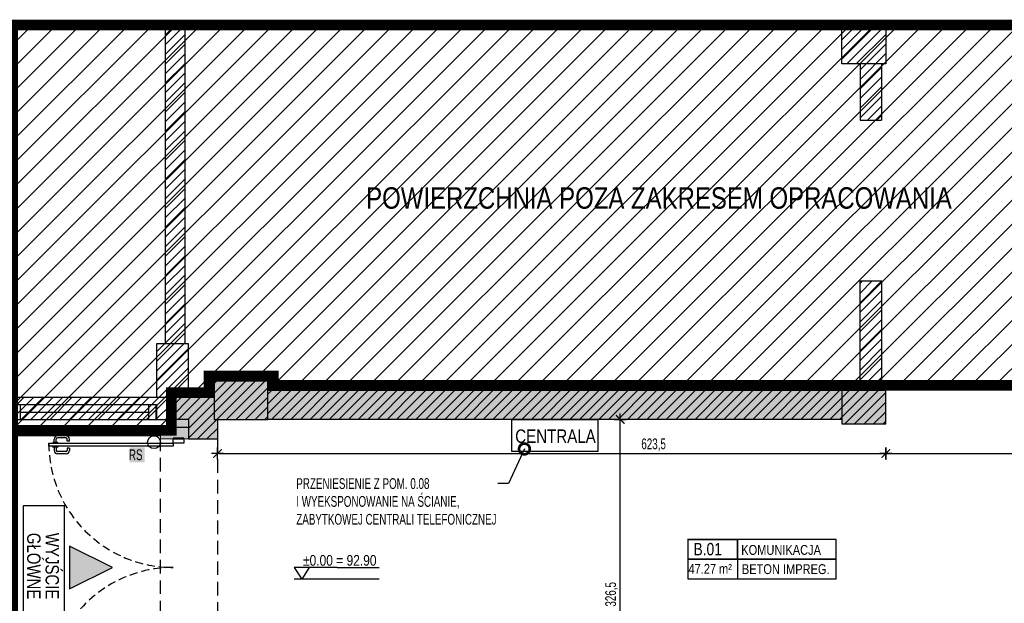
# Model space of a CAD drawing. Header units: millimetres. Extents: x 99331 to 130831, y -7610 to 25890.
# Tile 98 of 101: x 126608 to 127526, y 21199 to 21744. Entities that reach past the tile are written whole.
import ezdxf
from ezdxf import colors
from ezdxf.entities.mleader import LeaderData, LeaderLine
from ezdxf.enums import TextEntityAlignment as Align
from ezdxf.math import Vec2, Vec3

# ---------------------------------------------------------------- set-up
doc = ezdxf.new("R2010")
doc.units = ezdxf.units.MM
doc.linetypes.add('DASHED', pattern=[0.75, 0.5, -0.25])
doc.linetypes.add('DASHEDX2', pattern=[38.1, 25.4, -12.7])
doc.layers.get('DEFPOINTS').update_dxf_attribs({"lineweight": 9})
for name, color, linetype in [('_AAB_WYPOSAŻENIE', 193, 'Continuous'), ('_HSA_HATCH_WYPEŁNIENIA_PRZEGRÓD', 205, 'Continuous'), ('_HSA_KOTY', 150, 'Continuous'), ('_HSA_OPIS', 43, 'Continuous'), ('_HSA_PRZERYWANE', 153, 'DASHEDX2'), ('_HSA_STOLARKA_ZEWNĘTRZNA', 132, 'Continuous'), ('_HSA_WIDOKOWE', 1, 'Continuous'), ('_HSA_WYM_50', 141, 'Continuous'), ('_HSA_ZAKRES_OPRACOWANIA', 213, 'Continuous'), ('_HSA_ŚCIANY_CIENKIE', 2, 'Continuous'), ('_HSA_ŚCIANY_DZIAŁOWE', 6, 'Continuous'), ('_HSA_ŚCIANY_KONSTRUKCYJNE', 3, 'Continuous'), ('_HSA_ŚCIANY_MUROWANE', 4, 'Continuous')]:
    doc.layers.add(name, color=color, linetype=linetype)
doc.layers.add('_HSA_IZOLACJA_TERMICZNA', color=2, linetype='Continuous', lineweight=5)
doc.layers.add('_HSA_ZAKRES_OPRACOWANIA_HATCH', color=31, linetype='Continuous', transparency=0.5)
doc.styles.add('Arial', font='Arial.ttf')
doc.styles.add('ARIAL_100', font='Arial.ttf', dxfattribs={"width": 0.8, "height": 20})
doc.styles.add('ARIAL_30', font='Arial.ttf', dxfattribs={"width": 0.8, "height": 7})
doc.styles.add('ARIAL_50', font='Arial Narrow.ttf', dxfattribs={"width": 0.8, "height": 10})
doc.linetypes.add('BATTING', pattern='A,0.00254,-2.54,[134,ltypeshp.shx,S=2.54,R=0,X=-2.54,Y=0],-5.08,[134,ltypeshp.shx,S=2.54,R=180,X=2.54,Y=0],-2.54', length=10.16254)
doc.dimstyles.new('WYM_WEWN_50', dxfattribs={"dimscale": 0.7, "dimtxt": 10, "dimasz": 2, "dimexe": 10, "dimexo": 0, "dimgap": 3, "dimtad": 1, "dimdec": 1, "dimrnd": 1e-05, "dimtxsty": 'ARIAL_50', "dimblk": 'Wym-03', "dimcen": 0, "dimdle": 10, "dimse1": 1, "dimse2": 1, "dimclrt": 256, "dimazin": 2, "dimtfac": 1, "dimtdec": 1, "dimtix": 1, "dimtmove": 2, "dimatfit": 0, "dimfxl": 1, "dimtolj": 1, "dimtzin": 0, "dimarcsym": 0})
pattern_1 = [(45, (56000, 0), (-4.49012806, 4.49012806), [])]

# ---------------------------------------------------------------- blocks, each defined once
blk = doc.blocks.new('*U39')
for p, q in [((-116.8, 111), (-119.9, 111)), ((-116.8, 112.25), (-116, 112.25)), ((-116.8, 107.75), (-116.8, 112.25)), ((-112.275, 112.25), (-113.075, 112.25)), ((-112.275, 107.75), (-112.275, 112.25)), ((-112.275, 111), (-109.175, 111)), ((112.275, 111), (109.175, 111)), ((112.275, 112.25), (113.075, 112.25)), ((112.275, 107.75), (112.275, 112.25)), ((116.8, 112.25), (116, 112.25)), ((116.8, 107.75), (116.8, 112.25)), ((116.8, 111), (119.9, 111)), ((-122.9, 99.86), (-122.9, 108)), ((-120.9, 99.86), (-120.9, 108)), ((-116.8, 109), (-119.9, 109)), ((-116, 107.75), (-116.8, 107.75)), ((-113.075, 107.75), (-112.275, 107.75)), ((-112.275, 109), (-109.175, 109)), ((-108.175, 99.86), (-108.175, 108)), ((-106.175, 99.86), (-106.175, 108)), ((106.175, 99.86), (106.175, 108)), ((108.175, 99.86), (108.175, 108)), ((112.275, 109), (109.175, 109)), ((113.075, 107.75), (112.275, 107.75)), ((116, 107.75), (116.8, 107.75)), ((116.8, 109), (119.9, 109)), ((120.9, 99.86), (120.9, 108)), ((122.9, 99.86), (122.9, 108)), ((-117.8, 98.86), (-119.9, 98.86)), ((-117.8, 96.86), (-119.9, 96.86)), ((-117.8, 96.86), (-117.8, 98.86)), ((-111.275, 96.86), (-111.275, 98.86)), ((-111.275, 98.86), (-109.175, 98.86)), ((-111.275, 96.86), (-109.175, 96.86)), ((111.275, 98.86), (109.175, 98.86)), ((111.275, 96.86), (109.175, 96.86)), ((111.275, 96.86), (111.275, 98.86)), ((117.8, 96.86), (117.8, 98.86)), ((117.8, 98.86), (119.9, 98.86)), ((117.8, 96.86), (119.9, 96.86))]:
    blk.add_line(p, q)
for points in [[(-116, 0), (-113.075, 0), (-113.075, 116), (-116, 116)], [(116, 0), (113.075, 0), (113.075, 116), (116, 116)], [(-120, 0), (-120, -10), (-116, -10), (-116, 0)], [(120, 0), (120, -10), (116, -10), (116, 0)]]:
    blk.add_lwpolyline(points, close=True)
for points in [[(-121, 0), (-121, -10)], [(121, 0), (121, -10)]]:
    blk.add_lwpolyline(points)
for centre, radius, start, end in [((-119.9, 108), 3, 90, 180), ((-109.175, 108), 3, 0, 90), ((109.175, 108), 3, 90, 180), ((119.9, 108), 3, 0, 90), ((-119.9, 108), 1, 90, 180), ((-109.175, 108), 1, 0, 90), ((109.175, 108), 1, 90, 180), ((119.9, 108), 1, 0, 90), ((-119.9, 99.86), 3, 180, 270), ((-119.9, 99.86), 1, 180, 270), ((-109.175, 99.86), 3, 270, 0), ((-109.175, 99.86), 1, 270, 0), ((109.175, 99.86), 3, 180, 270), ((109.175, 99.86), 1, 180, 270), ((119.9, 99.86), 3, 270, 0), ((119.9, 99.86), 1, 270, 0)]:
    blk.add_arc(centre, radius, start, end)
at = {"linetype": 'DASHED', "ltscale": 15}
for centre, start, end in [((-116, 0), 0, 90), ((116, 0), 90, 180)]:
    blk.add_arc(centre, 116, start, end, dxfattribs=at)
blk = doc.blocks.new('A$C1924a973')
blk.add_lwpolyline([(0, -57.56), (0, 57.56), (-38.64, 57.56), (-38.64, -57.56)], close=True)
at = {"style": 'Arial', "width": 0.8}
for s, p in [('WYJŚCIE', (-20.88, -1.28)), ('GŁÓWNE', (-3.71, -1.28))]:
    blk.add_text(s, height=12.5, rotation=90, dxfattribs=at).set_placement(p, align=Align.CENTER)
blk = doc.blocks.new('A$C181A6C00')
blk.add_hatch(color=256).paths.add_polyline_path([(50, -25), (0, 0), (50, 25)])
blk.add_lwpolyline([(50, -25), (0, 0), (50, 25), (50, -25)])
blk = doc.blocks.new('KOTA')
for p in [(-28, 43.4), (28, 43.4)]:
    blk.add_line(p, (0, 0))
blk.add_lwpolyline([(131.6, 43.4), (-28, 43.4)])
at = {"style": 'Arial', "width": 0.8}
blk.add_attdef('0000', (4.6, 49.9), '', height=40, dxfattribs=at)
blk = doc.blocks.new('*U7')
blk.add_line((1, 0.4), (1, -0.4))
at = {"const_width": 0.03}
blk.add_lwpolyline([(0, 0), (1, 0), (1, 0.4), (0, 0.4)], close=True, dxfattribs=at)
for points in [[(1, 0), (3, 0), (3, 0.4), (1, 0.4)], [(0, -0.4), (3, -0.4), (3, 0), (0, 0)]]:
    blk.add_lwpolyline(points, close=True)
at = {"style": 'Arial', "width": 0.8}
blk.add_attdef('NR', text='', height=0.25, dxfattribs=at).set_placement((0.4, 0.08), align=Align.CENTER)
for tag, p in [('NAZWA', (1.079, 0.089)), ('0000', (0.03, -0.291)), ('WYK', (1.092, -0.301))]:
    blk.add_attdef(tag, p, '', height=0.2, dxfattribs=at)
blk = doc.blocks.new('Wym-03')
for p, q in [((-4, 0), (4, 0)), ((0, 4), (0, -4))]:
    blk.add_line(p, q)
blk.add_lwpolyline([(-2.83, -2.83, 0.8, 0.8, 0), (2.83, 2.83, 0.05, 0.05, 0)], format="xyseb")
blk = doc.blocks.new('*D121')
at = {"layer": '_HSA_WYM_50', "color": 0, "lineweight": -2, "transparency": 16777216}
blk.add_line((126793.73, 21338.76), (127414.41, 21338.76), dxfattribs=at)
at = {"layer": 'DEFPOINTS', "color": 0, "transparency": 16777216}
for p in [(126792.33, 21338.76), (127415.81, 21338.76), (127415.81, 21338.76)]:
    blk.add_point(p, dxfattribs=at)
at = {"layer": '_HSA_WYM_50', "color": 0, "lineweight": -2, "transparency": 16777216, "xscale": 1.4, "yscale": 1.4, "zscale": 1.4, "rotation": 180}
blk.add_blockref('Wym-03', (126792.33, 21338.76), dxfattribs=at)
at = {"layer": '_HSA_WYM_50', "color": 0, "lineweight": -2, "transparency": 16777216, "xscale": 1.4, "yscale": 1.4, "zscale": 1.4}
blk.add_blockref('Wym-03', (127415.81, 21338.76), dxfattribs=at)
at = {"layer": '_HSA_WYM_50', "transparency": 16777216, "insert": (127199.25, 21346.87), "char_height": 10, "attachment_point": 5, "style": 'ARIAL_50'}
blk.add_mtext('\\A1;623,5', dxfattribs=at)
blk = doc.blocks.new('*D214')
at = {"layer": '_HSA_WYM_50', "color": 0, "lineweight": -2, "transparency": 16777216}
blk.add_line((127417.21, 21338.76), (127690.41, 21338.76), dxfattribs=at)
at = {"layer": 'DEFPOINTS', "color": 0, "transparency": 16777216}
for p in [(127415.81, 21338.76), (127691.81, 21338.76), (127691.81, 21338.76)]:
    blk.add_point(p, dxfattribs=at)
at = {"layer": '_HSA_WYM_50', "color": 0, "lineweight": -2, "transparency": 16777216, "xscale": 1.4, "yscale": 1.4, "zscale": 1.4, "rotation": 180}
blk.add_blockref('Wym-03', (127415.81, 21338.76), dxfattribs=at)
at = {"layer": '_HSA_WYM_50', "color": 0, "lineweight": -2, "transparency": 16777216, "xscale": 1.4, "yscale": 1.4, "zscale": 1.4}
blk.add_blockref('Wym-03', (127691.81, 21338.76), dxfattribs=at)
at = {"layer": '_HSA_WYM_50', "transparency": 16777216, "insert": (127553.81, 21345.96), "char_height": 10, "attachment_point": 5, "style": 'ARIAL_50'}
blk.add_mtext('\\A1;276', dxfattribs=at)
blk = doc.blocks.new('*D215')
at = {"layer": '_HSA_WYM_50', "color": 0, "lineweight": -2, "transparency": 16777216}
blk.add_line((127168.19, 21045.54), (127168.19, 21369.13), dxfattribs=at)
at = {"layer": 'DEFPOINTS', "color": 0, "transparency": 16777216}
for p in [(127168.19, 21370.53), (127168.19, 21370.53), (127168.19, 21044.14)]:
    blk.add_point(p, dxfattribs=at)
at = {"layer": '_HSA_WYM_50', "color": 0, "lineweight": -2, "transparency": 16777216, "xscale": 1.4, "yscale": 1.4, "zscale": 1.4}
for p, rotation in [((127168.19, 21370.53), 90), ((127168.19, 21044.14), 270)]:
    blk.add_blockref('Wym-03', p, dxfattribs=dict(at, rotation=rotation))
at = {"layer": '_HSA_WYM_50', "transparency": 16777216, "insert": (127160.08, 21207.33), "char_height": 10, "attachment_point": 5, "rotation": 90, "style": 'ARIAL_50'}
blk.add_mtext('\\A1;326,5', dxfattribs=at)
blk = doc.blocks.new('*U105')
at = {"linetype": 'ByBlock', "ltscale": 10}
for p, q in [((0, 14), (133.94, 14)), ((0, 0), (0, 14)), ((7, 0), (7, 14)), ((126.94, 14), (126.94, 0)), ((133.94, 14), (133.94, 0)), ((0, 0), (133.94, 0)), ((7, 7), (126.94, 7))]:
    blk.add_line(p, q, dxfattribs=at)
blk = doc.blocks.new('_DotSmall')
at = {"color": 0, "linetype": 'ByBlock', "const_width": 0.5}
blk.add_lwpolyline([(-0.0625, 0, 1), (0.0625, 0, 1)], format="xyb", close=True, dxfattribs=at)

msp = doc.modelspace()

# ---------------------------------------------------------------- hatches: boundary and pattern name
at = {"layer": '_HSA_HATCH_WYPEŁNIENIA_PRZEGRÓD', "true_color": 0x969696}
for points in [[(126839.33, 21406.25), (126789.33, 21406.25), (126789.33, 21370.53), (126839.33, 21370.53)], [(126792.33, 21370.53), (126789.33, 21370.53), (126789.33, 21391.25), (126765.33, 21391.25), (126765.33, 21395.53), (126749.33, 21395.53), (126749.33, 21360.53), (126739.33, 21360.53), (126739.33, 21352.41), (126792.33, 21352.41)], [(127415.81, 21366.53), (127374.81, 21366.53), (127374.81, 21370.53), (126839.33, 21370.53), (126839.33, 21397.53), (127415.81, 21397.53)]]:
    msp.add_hatch(color=252, dxfattribs=at).paths.add_polyline_path(points)
at = {"layer": '_HSA_HATCH_WYPEŁNIENIA_PRZEGRÓD'}
h = msp.add_hatch(dxfattribs=at)
h.set_pattern_fill('ANSI31', color=256, scale=2, style=0)
h.set_pattern_definition([(45, (40000, 0), (-4.49012806, 4.49012806), [])])
h.paths.add_polyline_path([(126839.33, 21406.25), (126789.33, 21406.25), (126789.33, 21370.53), (126839.33, 21370.53)])
h = msp.add_hatch(dxfattribs=at)
h.set_pattern_fill('ANSI31', color=256, scale=2, style=0)
h.set_pattern_definition([(45, (126789.3255, 21386.12), (-4.4901, 4.4901), [])])
h.paths.add_polyline_path([(126749.33, 21395.53), (126749.33, 21370.53), (126765.33, 21370.53), (126765.33, 21352.41), (126792.33, 21352.41), (126792.33, 21370.53), (126789.33, 21370.53), (126789.33, 21391.25), (126765.33, 21391.25), (126765.33, 21395.53)])
h = msp.add_hatch(dxfattribs=at)
h.set_pattern_fill('ANSI31', color=256, scale=2, style=0)
h.set_pattern_definition(pattern_1)
h.paths.add_polyline_path([(127415.81, 21397.53), (127374.81, 21397.53), (127374.81, 21366.53), (127415.81, 21366.53)])
h.paths.add_polyline_path([(127374.81, 21397.53), (126839.33, 21397.53), (126839.33, 21370.53), (127374.81, 21370.53)])
h.paths.add_polyline_path([(127411.81, 21402.53), (127391.81, 21402.53), (127391.81, 21397.53), (127411.81, 21397.53)])
at = {"layer": '_HSA_ZAKRES_OPRACOWANIA_HATCH', "linetype": 'Continuous', "lineweight": 0}
h = msp.add_hatch(dxfattribs=at)
h.set_pattern_fill('ANSI31', color=256, scale=5, style=0)
h.set_pattern_definition([(45, (3403.783, 0), (-11.2253202, 11.2253202), [])])
h.paths.add_polyline_path([(128358.19, 21738.73), (126601.39, 21738.73), (126601.39, 21360.53), (126749.33, 21360.53), (126749.33, 21395.53), (126784.33, 21395.53), (126784.33, 21411.25), (126844.33, 21411.25), (126844.33, 21402.53), (127686.81, 21402.53), (127686.81, 21701.88), (128358.19, 21701.88)])
h.paths.add_polyline_path([(126739.33, 19854.57), (128358.19, 19854.57), (128358.19, 19891.42), (127683.81, 19891.42), (127683.81, 20057.14), (127686.81, 20526.14), (127389.33, 20526.14), (127389.33, 20759.14), (126739.33, 20759.14)])
at = {"layer": '_HSA_ZAKRES_OPRACOWANIA_HATCH'}
h = msp.add_hatch(dxfattribs=at)
h.set_pattern_fill('ANSI31', color=256, scale=2, style=0)
h.set_pattern_definition(pattern_1)
h.paths.add_polyline_path([(126601.39, 21391.25), (126601.39, 21370.53), (126735.33, 21370.53), (126735.33, 21391.25)])
h.paths.add_polyline_path([(126749.33, 21370.53), (126749.33, 21391.25), (126735.33, 21391.25), (126735.33, 21370.53)])
h.paths.add_polyline_path([(126749.33, 21391.25), (126749.33, 21395.53), (126765.33, 21395.53), (126765.33, 21441.25), (126735.33, 21441.25), (126735.33, 21391.25)])
h.paths.add_polyline_path([(126761.81, 21738.73), (126743.81, 21738.73), (126743.81, 21441.25), (126761.81, 21441.25)])
h = msp.add_hatch(dxfattribs=at)
h.set_pattern_fill('ANSI31', color=256, scale=2, style=0)
h.set_pattern_definition([(45, (16000, 0), (-4.49012806, 4.49012806), [])])
h.paths.add_polyline_path([(127411.81, 21702.53), (127391.81, 21702.53), (127391.81, 21649.96), (127411.81, 21649.96)])
h.paths.add_polyline_path([(127415.81, 21735.53), (127374.81, 21735.53), (127374.81, 21702.53), (127415.81, 21702.53)])
h.paths.add_polyline_path([(127411.81, 21738.73), (127391.81, 21738.73), (127391.81, 21735.53), (127411.81, 21735.53)])
h = msp.add_hatch(dxfattribs=at)
h.set_pattern_fill('ANSI31', color=256, scale=2, style=0)
h.set_pattern_definition([(45, (127404.593, 21402.527), (-4.49013, 4.49013), [])])
h.paths.add_polyline_path([(127411.81, 21499.96), (127391.81, 21499.96), (127391.81, 21402.53), (127411.81, 21402.53)])

# ---------------------------------------------------------------- linework, layer by layer
at = {"layer": '_AAB_WYPOSAŻENIE'}
msp.add_lwpolyline([(127067.07, 21370.53), (127147.07, 21370.53), (127147.07, 21340.53), (127067.07, 21340.53)], close=True, dxfattribs=at)
at = {"layer": '_HSA_IZOLACJA_TERMICZNA'}
for p in [(126739.33, 21355.53), (126765.33, 21352.41)]:
    msp.add_line(p, (126739.33, 21352.41), dxfattribs=at)
at = {"layer": '_HSA_KOTY'}
for p, q in [((126903.92, 21232.41), (126943.11, 21232.41)), ((126943.11, 21221.57), (126864.02, 21221.57))]:
    msp.add_line(p, q, dxfattribs=at)
at = {"layer": '_HSA_PRZERYWANE', "ltscale": 0.5}
for p, q in [((126739.33, 21112.41), (126739.33, 21352.41)), ((126792.33, 21352.41), (126792.33, 21112.41))]:
    msp.add_line(p, q, dxfattribs=at)
at = {"layer": '_HSA_ZAKRES_OPRACOWANIA', "linetype": 'DASHED', "ltscale": 60, "const_width": 10}
for points in [[(128440.02, 19891.42), (128440.02, 19854.57), (126601.39, 19854.57), (126601.39, 21738.73), (128440.02, 21738.73), (128440.02, 21701.88)], [(126601.39, 21360.53), (126749.33, 21360.53), (126749.33, 21395.53), (126784.33, 21395.53), (126784.33, 21411.25), (126844.33, 21411.25), (126844.33, 21402.53), (127686.81, 21402.53), (127686.81, 21701.88), (128440.02, 21701.88)]]:
    msp.add_lwpolyline(points, dxfattribs=at)
at = {"layer": '_HSA_ZAKRES_OPRACOWANIA_HATCH'}
for p, q in [((126743.81, 21441.25), (126743.81, 21738.73)), ((127391.81, 21735.53), (127391.81, 21738.73)), ((127411.81, 21735.53), (127411.81, 21738.73)), ((127391.81, 21649.96), (127411.81, 21649.96)), ((127391.81, 21499.96), (127411.81, 21499.96)), ((127391.81, 21402.53), (127391.81, 21499.96)), ((127411.81, 21499.96), (127411.81, 21402.53)), ((126601.39, 21355.53), (126739.33, 21355.53))]:
    msp.add_line(p, q, dxfattribs=at)
at = {"layer": '_HSA_ZAKRES_OPRACOWANIA_HATCH', "ltscale": 0.07}
for p, q in [((126601.39, 21391.25), (126748.86, 21391.25)), ((126601.39, 21370.53), (126749.33, 21370.53))]:
    msp.add_line(p, q, dxfattribs=at)
at = {"layer": '_HSA_ZAKRES_OPRACOWANIA_HATCH', "linetype": 'BATTING', "ltscale": 0.6}
msp.add_line((126601.39, 21363.23), (126765.33, 21363.29), dxfattribs=at)
at = {"layer": '_HSA_ZAKRES_OPRACOWANIA_HATCH'}
for points in [[(126761.81, 21738.73), (126761.81, 21441.25)], [(127391.81, 21702.53), (127391.81, 21649.96)], [(127411.81, 21702.53), (127411.81, 21649.96)]]:
    msp.add_lwpolyline(points, dxfattribs=at)
for points in [[(127374.81, 21735.53), (127415.81, 21735.53), (127415.81, 21702.53), (127374.81, 21702.53)], [(126735.33, 21391.25), (126765.33, 21391.25), (126765.33, 21441.25), (126735.33, 21441.25)]]:
    msp.add_lwpolyline(points, close=True, dxfattribs=at)
at = {"layer": '_HSA_ZAKRES_OPRACOWANIA_HATCH', "ltscale": 0.07, "const_width": 2}
msp.add_lwpolyline([(126735.33, 21384.53), (126735.33, 21370.53)], dxfattribs=at)
at = {"layer": '_HSA_ŚCIANY_CIENKIE'}
msp.add_circle((126733.14, 21349.35), 6, dxfattribs=at)
at = {"layer": '_HSA_ŚCIANY_DZIAŁOWE'}
for points in [[(127374.81, 21397.53), (126839.33, 21397.53)], [(127391.81, 21402.53), (127391.81, 21397.53)], [(127411.81, 21402.53), (127411.81, 21397.53)], [(127374.81, 21370.53), (126839.33, 21370.53)]]:
    msp.add_lwpolyline(points, dxfattribs=at)
at = {"layer": '_HSA_ŚCIANY_KONSTRUKCYJNE'}
for p, q in [((126765.33, 21395.53), (126765.33, 21391.25)), ((127415.81, 21397.53), (127374.81, 21397.53)), ((127374.81, 21397.53), (127374.81, 21366.53)), ((127415.81, 21366.53), (127415.81, 21397.53)), ((127374.81, 21366.53), (127415.81, 21366.53))]:
    msp.add_line(p, q, dxfattribs=at)
msp.add_lwpolyline([(126839.33, 21370.53), (126839.33, 21406.25), (126789.33, 21406.25), (126789.33, 21370.53)], close=True, dxfattribs=at)
at = {"layer": '_HSA_ŚCIANY_MUROWANE', "ltscale": 0.07}
for p, q in [((126765.33, 21370.53), (126765.33, 21352.41)), ((126792.33, 21370.53), (126792.33, 21352.41)), ((126765.33, 21352.41), (126792.33, 21352.41))]:
    msp.add_line(p, q, dxfattribs=at)
msp.add_lwpolyline([(126765.33, 21370.53), (126749.33, 21370.53)], dxfattribs=at)

# ---------------------------------------------------------------- block references
at = {"layer": '_HSA_KOTY', "xscale": 0.25, "yscale": 0.25, "zscale": 0.25}
msp.add_blockref('KOTA', (126871.02, 21221.57), dxfattribs=at).add_auto_attribs({'0000': '%%p0.00 = 92.90'})
at = {"layer": '_HSA_OPIS', "rotation": 180}
msp.add_blockref('A$C1924a973', (126611.06, 21232.41), dxfattribs=at)
at = {"layer": '_HSA_OPIS'}
ref = msp.add_blockref('*U7', (127231.28, 21240.09), dxfattribs=dict(at, xscale=46.08000000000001, yscale=46.08000000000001, zscale=46.08000000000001))
ref.add_attrib('NR', 'B.01', dxfattribs={"layer": '0', "height": 11.52, "style": 'Arial', "width": 0.8}).set_placement((127249.71, 21243.78), align=Align.CENTER)
ref.add_attrib('NAZWA', 'KOMUNIKACJA', (127281.01, 21244.18), dxfattribs={"layer": '0', "height": 9.216, "style": 'Arial', "width": 0.8})
ref.add_attrib('POW', '47.27', dxfattribs={"layer": '0', "height": 9.216, "style": 'Arial', "width": 0.8}).set_placement((127257.53, 21226.53), align=Align.RIGHT)
ref.add_attrib('M2', 'm²', dxfattribs={"layer": '0', "height": 9.216, "style": 'Arial', "width": 0.8}).set_placement((127272.27, 21226.53), align=Align.RIGHT)
ref.add_attrib('WYK', 'BETON IMPREG.', (127281.6, 21226.24), dxfattribs={"layer": '0', "height": 9.216, "style": 'Arial', "width": 0.8})
at = {"layer": '_HSA_STOLARKA_ZEWNĘTRZNA', "rotation": 89.99999999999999}
msp.add_blockref('*U39', (126751.02, 21232.41), dxfattribs=at)
at = {"layer": '_HSA_WIDOKOWE', "xscale": -0.8, "yscale": 0.8, "zscale": 0.8}
msp.add_blockref('A$C181A6C00', (126694.33, 21232.41), dxfattribs=at)
at = {"layer": '_HSA_ZAKRES_OPRACOWANIA_HATCH', "ltscale": 0.07, "xscale": -1, "rotation": 180}
msp.add_blockref('*U105', (126601.39, 21384.53), dxfattribs=at)

# ---------------------------------------------------------------- texts
at = {"layer": '_HSA_OPIS', "attachment_point": 1}
for s, width, gutter_width, insert, char_height, style in [('\\pxqc;POWIERZCHNIA POZA ZAKRESEM OPRACOWANIA', 574.3203, 2250.21, (126917.11, 21587.29), 20, 'ARIAL_100'), ('CENTRALA', 259.9004, 4050.38, (127070.15, 21361.28), 12.6, 'ARIAL_30')]:
    msp.add_mtext_dynamic_manual_height_columns(s, width=width, gutter_width=gutter_width, heights=[0], dxfattribs=dict(at, insert=insert, char_height=char_height, style=style))
at = {"layer": '_HSA_OPIS', "insert": (126722.48, 21342.63), "char_height": 10, "attachment_point": 3, "style": 'ARIAL_50', "bg_fill": 1, "box_fill_scale": 1.2, "bg_fill_color": 256, "bg_fill_true_color": 16777214, "bg_fill_transparency": 0}
msp.add_mtext_dynamic_manual_height_columns('RS', width=10, gutter_width=15, heights=[0], dxfattribs=at)

# ---------------------------------------------------------------- dimensions: what is measured, and where the dimension line sits
at = {"layer": '_HSA_WYM_50'}
dim = msp.add_aligned_dim(p1=(127168.19, 21044.14), p2=(127168.19, 21370.53), distance=0, dimstyle='WYM_WEWN_50', override={"dimrnd": 0.5}, dxfattribs=at)
dim.commit()
dim.dimension.update_dxf_attribs({"geometry": '*D215', "text_midpoint": (127160.08, 21207.33)})
dim = msp.add_linear_dim(base=(127415.81, 21338.76), p1=(126792.33, 21338.76), p2=(127415.81, 21338.76), angle=0, dimstyle='WYM_WEWN_50', override={"dimrnd": 0.5}, dxfattribs=at)
dim.commit()
dim.dimension.update_dxf_attribs({"geometry": '*D121', "text_midpoint": (127199.25, 21346.87), "dimtype": 161})
dim = msp.add_linear_dim(base=(127691.81, 21338.76), p1=(127415.81, 21338.76), p2=(127691.81, 21338.76), angle=180, dimstyle='WYM_WEWN_50', override={"dimrnd": 0.5}, dxfattribs=at)
dim.commit()
dim.dimension.update_dxf_attribs({"geometry": '*D214', "text_midpoint": (127553.81, 21345.96)})

# ---------------------------------------------------------------- leaders
at = {"layer": '_HSA_OPIS'}
ml = msp.add_multileader_mtext('Standard', dxfattribs=at)
ml.set_content('PRZENIESIENIE Z POM. 0.08 \\PI WYEKSPONOWANIE NA ŚCIANIE,\\PZABYTKOWEJ CENTRALI TELEFONICZNEJ', color=256, style='ARIAL_50')
ml.set_leader_properties()
ml.set_arrow_properties(name='DOTSMALL')
ml.build(insert=Vec2(0, 0))
ml.multileader.update_dxf_attribs({"dogleg_length": 10, "arrow_head_size": 20})
ctx = ml.context
ctx.base_point, ctx.char_height, ctx.arrow_head_size, ctx.plane_origin = Vec3(126863.87, 21310.65), 10, 20, Vec3(126307.59, 22135.44)
notes = []
notes.append((ctx, [(0, (1, 1, 0), (127063.8, 21310.65), (-1, 0), 10, [(0, [(127078.71, 21343.06)], 0, [])])]))
ctx.mtext.insert, ctx.mtext.rotation, ctx.mtext.defined_height = Vec3(126865.87, 21315.73), -6.283185, 173.28
for ctx, leaders in notes:
    for number, flags, end, landing, length, lines in leaders:
        leader = LeaderData()
        leader.index, (leader.has_last_leader_line, leader.has_dogleg_vector, leader.attachment_direction) = number, flags
        leader.last_leader_point, leader.dogleg_vector, leader.dogleg_length = Vec3(end), Vec3(landing), length
        for number, points, colour, breaks in lines:
            line = LeaderLine()
            line.index, line.vertices, line.color, line.breaks = number, Vec3.list(points), colors.encode_raw_color(colour), breaks
            leader.lines.append(line)
        ctx.leaders.append(leader)

doc.saveas('drawing.dxf')
